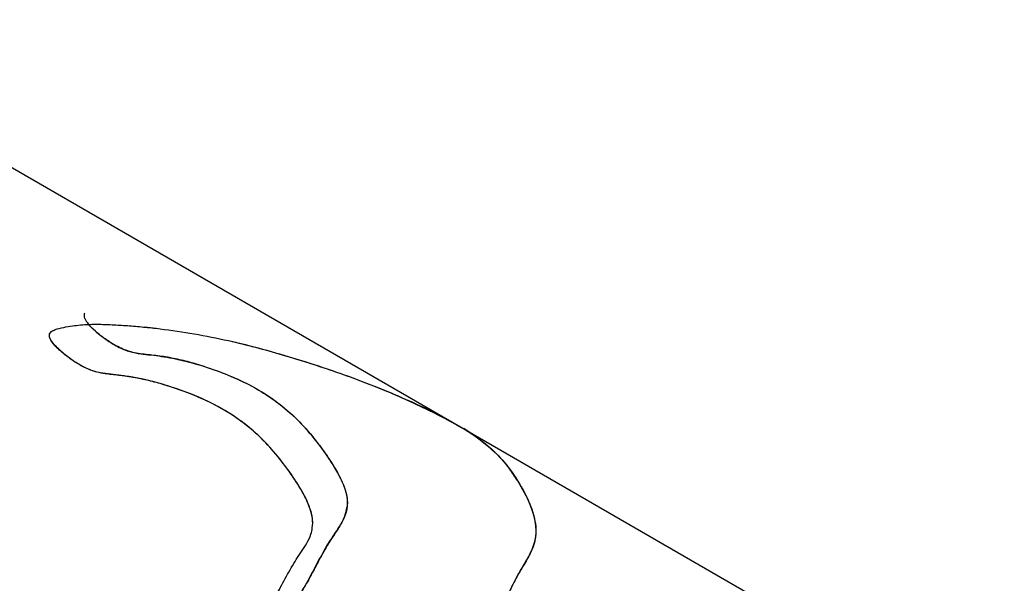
# Model space of a CAD drawing. Header units: inches. Extents: x 3 to 177, y 3 to 114.
# Tile 42 of 95: x 154.9942 to 155.1524, y 70.2253 to 70.3158. Entities that reach past the tile are written whole.
import ezdxf

# ---------------------------------------------------------------- set-up
doc = ezdxf.new("R2010")
doc.units = ezdxf.units.IN
doc.header["$LTSCALE"] = 9.973333
doc.header["$MEASUREMENT"] = 0
doc.linetypes.add('DOT', pattern=[0.2, 0.1, -0.1])
doc.layers.get('0').update_dxf_attribs({"linetype": 'CONTINUOUS'})
doc.layers.add('05_ALL_CURVES', color=7, linetype='CONTINUOUS')

msp = doc.modelspace()

# ---------------------------------------------------------------- linework, layer by layer
at = {"color": 7, "linetype": 'Continuous'}
for p, q in [((155.00527, 70.26689), (155.00676, 70.2669)), ((155.01089, 70.25861), (155.0071, 70.25911)), ((155.06877, 70.24791), (155.07061, 70.24627)), ((155.07419, 70.2418), (155.07578, 70.23891)), ((155.07578, 70.23891), (155.07645, 70.23728)), ((155.07645, 70.23728), (155.07679, 70.23614)), ((155.07556, 70.22887), (155.07473, 70.22754)), ((155.07589, 70.2295), (155.07556, 70.22887)), ((155.04119, 70.22698), (155.04101, 70.22665)), ((155.07473, 70.22754), (155.07353, 70.22531))]:
    msp.add_line(p, q, dxfattribs=at)
for centre, radius, start, end in [((155.0029, 70.1518), 0.1152, 83.4095, 84.3614), ((155.00945, 70.15042), 0.11443, 62.782, 65.6648), ((155.05071, 70.22544), 0.02883, 52.8701, 59.0311), ((155.05203, 70.22792), 0.02615, 32.0464, 37.1153)]:
    msp.add_arc(centre, radius, start, end, dxfattribs=at)
for points, knots in [([(155.00463, 70.2687), (155.00457, 70.26861), (155.00448, 70.26839), (155.00453, 70.26801), (155.00473, 70.2676), (155.00516, 70.26696), (155.00595, 70.26614), (155.00739, 70.2649), (155.00919, 70.26363), (155.01129, 70.26264), (155.01315, 70.26219), (155.01487, 70.26202), (155.01657, 70.26183), (155.01894, 70.26143), (155.02203, 70.26072), (155.02582, 70.25951), (155.0297, 70.25794), (155.03358, 70.25586), (155.03734, 70.2531), (155.04021, 70.25017), (155.04239, 70.24744), (155.04399, 70.24517), (155.04543, 70.2428), (155.04653, 70.24048), (155.04696, 70.23825), (155.04657, 70.23627), (155.04572, 70.23461), (155.04434, 70.23261), (155.04281, 70.23008), (155.04173, 70.228), (155.04119, 70.22698)], [0, 0, 0, 0, 0.004706, 0.009985, 0.016572, 0.024566, 0.044013, 0.066147, 0.108124, 0.140708, 0.167498, 0.192035, 0.216829, 0.242759, 0.297703, 0.356169, 0.417495, 0.481603, 0.549277, 0.622204, 0.66134, 0.70257, 0.74457, 0.783123, 0.815115, 0.842829, 0.869777, 0.896848, 0.949566, 1, 1, 1, 1]), ([(155.0412, 70.23421), (155.04128, 70.23471), (155.04129, 70.23579), (155.04083, 70.23747), (155.04003, 70.23924), (155.03864, 70.24165), (155.03668, 70.24446), (155.03416, 70.24749), (155.03149, 70.25005), (155.02784, 70.25279), (155.02306, 70.25529), (155.01733, 70.25731), (155.01269, 70.25841), (155.00916, 70.25881), (155.00696, 70.25906), (155.00513, 70.25969), (155.00354, 70.26051), (155.00215, 70.26145), (155.00101, 70.26237), (155.00021, 70.2631), (154.99955, 70.26381), (154.9991, 70.26446), (154.99887, 70.26508), (154.99909, 70.26562), (154.99958, 70.26594), (155.00042, 70.26625), (155.00158, 70.26648), (155.00295, 70.2667), (155.00463, 70.26687), (155.00664, 70.26693), (155.00905, 70.26684), (155.01152, 70.26669), (155.0141, 70.26647), (155.01768, 70.26608), (155.02225, 70.26541), (155.02774, 70.26432), (155.03323, 70.26295), (155.04061, 70.26078), (155.04804, 70.25827), (155.05549, 70.25523), (155.06022, 70.253), (155.06405, 70.251), (155.06699, 70.24929), (155.06987, 70.24712), (155.07257, 70.24429), (155.07487, 70.24088), (155.07657, 70.23729), (155.07738, 70.23381), (155.07672, 70.23097), (155.0759, 70.22952), (155.07554, 70.22889)], [0, 0, 0, 0, 0.009829, 0.021165, 0.034147, 0.048135, 0.075963, 0.101791, 0.125918, 0.148759, 0.19173, 0.231898, 0.268665, 0.285457, 0.302323, 0.312027, 0.323534, 0.337572, 0.345148, 0.352438, 0.358953, 0.364267, 0.368173, 0.371334, 0.374969, 0.379351, 0.389081, 0.398215, 0.406663, 0.422384, 0.437927, 0.454269, 0.471354, 0.489022, 0.525476, 0.562461, 0.599668, 0.637279, 0.714395, 0.754488, 0.796121, 0.81766, 0.839862, 0.863224, 0.888691, 0.916728, 0.944096, 0.967043, 0.985711, 1, 1, 1, 1]), ([(155.0083, 70.26429), (155.00804, 70.26446), (155.00696, 70.26524), (155.00593, 70.26612), (155.00526, 70.26688)], [0, 0, 0, 0, 0.239551, 1, 1, 1, 1]), ([(155.01425, 70.258), (155.01301, 70.25828), (155.01056, 70.25874), (155.00735, 70.25892), (155.00465, 70.25985), (155.00279, 70.26098), (155.00121, 70.26219), (155.00008, 70.26321), (154.99927, 70.26414), (154.99892, 70.26486), (154.99894, 70.26515)], [0, 0, 0, 0, 0.215926, 0.420224, 0.539822, 0.694514, 0.786613, 0.875784, 0.949798, 1, 1, 1, 1]), ([(154.99894, 70.26504), (154.99893, 70.26516), (154.99894, 70.26539), (154.99918, 70.26571), (154.99942, 70.26585), (154.99959, 70.26592)], [0, 0, 0, 0, 0.299421, 0.545887, 1, 1, 1, 1]), ([(155.00257, 70.26118), (155.00187, 70.26167), (155.00082, 70.2625), (154.99957, 70.26375), (154.999, 70.26457), (154.99894, 70.26504)], [0, 0, 0, 0, 0.479998, 0.735802, 1, 1, 1, 1]), ([(155.01261, 70.26233), (155.01188, 70.26249), (155.01037, 70.263), (155.009, 70.26382), (155.0083, 70.26429)], [0, 0, 0, 0, 0.472326, 1, 1, 1, 1]), ([(155.0283, 70.26414), (155.0312, 70.26348), (155.03701, 70.26191), (155.04573, 70.25908), (155.0546, 70.25572), (155.06039, 70.2529), (155.0633, 70.25138)], [0, 0, 0, 0, 0.238476, 0.483585, 0.736106, 1, 1, 1, 1]), ([(155.02275, 70.26046), (155.0219, 70.26071), (155.0202, 70.26116), (155.01765, 70.26168), (155.01512, 70.262), (155.01344, 70.26215), (155.01261, 70.26233)], [0, 0, 0, 0, 0.258853, 0.510581, 0.755104, 1, 1, 1, 1]), ([(155.0196, 70.26126), (155.02101, 70.26096), (155.02387, 70.26018), (155.02896, 70.25834), (155.03367, 70.25588), (155.03773, 70.2527), (155.04068, 70.24967), (155.04342, 70.24608), (155.04578, 70.24238), (155.04703, 70.23902), (155.04667, 70.23664), (155.04625, 70.23567), (155.04601, 70.23522)], [0, 0, 0, 0, 0.105919, 0.218504, 0.398191, 0.494567, 0.597433, 0.708952, 0.82614, 0.922758, 0.96209, 1, 1, 1, 1]), ([(155.0412, 70.23421), (155.0415, 70.2362), (155.04003, 70.23947), (155.03765, 70.24311), (155.03489, 70.24674), (155.03118, 70.2505), (155.0262, 70.25377), (155.02116, 70.256), (155.01699, 70.25736), (155.01377, 70.25813), (155.01149, 70.25855), (155.00927, 70.25881), (155.00781, 70.25895), (155.0071, 70.25911)], [0, 0, 0, 0, 0.133201, 0.214931, 0.292434, 0.433762, 0.562779, 0.68397, 0.798099, 0.851958, 0.903273, 0.951782, 1, 1, 1, 1]), ([(155.05218, 70.25657), (155.0553, 70.2553), (155.06168, 70.25239), (155.06797, 70.24887), (155.0706, 70.2463)], [0, 0, 0, 0, 0.477649, 1, 1, 1, 1]), ([(155.06948, 70.24732), (155.06978, 70.24707), (155.07101, 70.24596), (155.07212, 70.24471), (155.07288, 70.2437)], [0, 0, 0, 0, 0.237761, 1, 1, 1, 1]), ([(155.07577, 70.2389), (155.07602, 70.23835), (155.07683, 70.2364), (155.07728, 70.23421), (155.07706, 70.23272)], [0, 0, 0, 0, 0.287067, 1, 1, 1, 1]), ([(155.03075, 70.21553), (155.03159, 70.21612), (155.03324, 70.21736), (155.03562, 70.21936), (155.03783, 70.22164), (155.03975, 70.22429), (155.04133, 70.22723), (155.04288, 70.23022), (155.04434, 70.2326), (155.0456, 70.23444), (155.04641, 70.23588), (155.0467, 70.23696), (155.04677, 70.23749)], [0, 0, 0, 0, 0.111486, 0.223745, 0.33771, 0.455368, 0.577335, 0.700229, 0.820754, 0.88044, 0.942051, 1, 1, 1, 1]), ([(155.04601, 70.23522), (155.04568, 70.23458), (155.0449, 70.2334), (155.04373, 70.23165), (155.04272, 70.22985), (155.04189, 70.2283), (155.04139, 70.22734), (155.04119, 70.22698)], [0, 0, 0, 0, 0.224189, 0.445843, 0.661618, 0.871985, 1, 1, 1, 1]), ([(155.07679, 70.23614), (155.07686, 70.23587), (155.07708, 70.23482), (155.07716, 70.23374), (155.07709, 70.23296)], [0, 0, 0, 0, 0.266582, 1, 1, 1, 1]), ([(155.03399, 70.22091), (155.03455, 70.22179), (155.03557, 70.22364), (155.03701, 70.22643), (155.03833, 70.22869), (155.03948, 70.23041), (155.04034, 70.23173), (155.04096, 70.233), (155.04115, 70.23387), (155.0412, 70.23421)], [0, 0, 0, 0, 0.206735, 0.415765, 0.62163, 0.722853, 0.824937, 0.932085, 1, 1, 1, 1]), ([(155.07706, 70.23272), (155.07701, 70.23237), (155.07671, 70.23101), (155.07606, 70.22977), (155.07554, 70.22889)], [0, 0, 0, 0, 0.258204, 1, 1, 1, 1]), ([(155.07705, 70.23265), (155.07702, 70.23238), (155.07681, 70.23139), (155.07638, 70.23046), (155.07604, 70.22979)], [0, 0, 0, 0, 0.266829, 1, 1, 1, 1]), ([(155.07554, 70.22889), (155.07509, 70.22813), (155.07417, 70.22662), (155.07262, 70.22349), (155.07089, 70.21962), (155.06891, 70.21593), (155.06686, 70.21343), (155.06457, 70.21129), (155.06149, 70.20909), (155.05832, 70.20717), (155.05597, 70.20543), (155.05427, 70.20384), (155.05295, 70.20223), (155.05194, 70.20072), (155.05132, 70.19965), (155.05085, 70.19876), (155.0506, 70.19811), (155.05046, 70.19752), (155.05071, 70.1968), (155.05182, 70.19646), (155.05325, 70.19641), (155.05495, 70.19646), (155.05712, 70.19646), (155.05959, 70.1963), (155.06227, 70.19589), (155.06468, 70.19536), (155.06699, 70.1948), (155.07016, 70.19415), (155.07434, 70.19357), (155.08135, 70.19289), (155.09033, 70.19219), (155.0993, 70.19077), (155.10638, 70.18923), (155.11171, 70.18791), (155.11715, 70.18636), (155.1228, 70.18436), (155.12877, 70.18188), (155.13358, 70.17855), (155.13675, 70.17468), (155.13862, 70.17124), (155.13981, 70.16774), (155.13983, 70.16446), (155.13879, 70.16178), (155.1372, 70.15969), (155.1354, 70.15801), (155.13366, 70.15653), (155.13197, 70.15523), (155.12959, 70.15366), (155.12593, 70.15179), (155.1206, 70.14968), (155.11663, 70.14818), (155.1145, 70.14727)], [0, 0, 0, 0, 0.015229, 0.030341, 0.059962, 0.088195, 0.10186, 0.1154, 0.141862, 0.166701, 0.179066, 0.192123, 0.206601, 0.214643, 0.223366, 0.227854, 0.23195, 0.235305, 0.237978, 0.244156, 0.253049, 0.263277, 0.273108, 0.290504, 0.305701, 0.319593, 0.33298, 0.346585, 0.375196, 0.405304, 0.467727, 0.529991, 0.561061, 0.59231, 0.624292, 0.658242, 0.695288, 0.735265, 0.757176, 0.780554, 0.802267, 0.820068, 0.835724, 0.850669, 0.864967, 0.877974, 0.889913, 0.90154, 0.926954, 0.960317, 1, 1, 1, 1]), ([(155.04119, 70.22698), (155.04078, 70.22621), (155.03977, 70.22435), (155.03856, 70.22261), (155.03776, 70.22167)], [0, 0, 0, 0, 0.41717, 1, 1, 1, 1])]:
    msp.add_open_spline(points, degree=3, knots=knots, dxfattribs=at)
at = {"layer": '05_ALL_CURVES', "color": 7, "linetype": 'DOT'}
msp.add_line((155.41805, 70.04657), (154.9517, 70.31581), dxfattribs=at)

doc.saveas('drawing.dxf')
